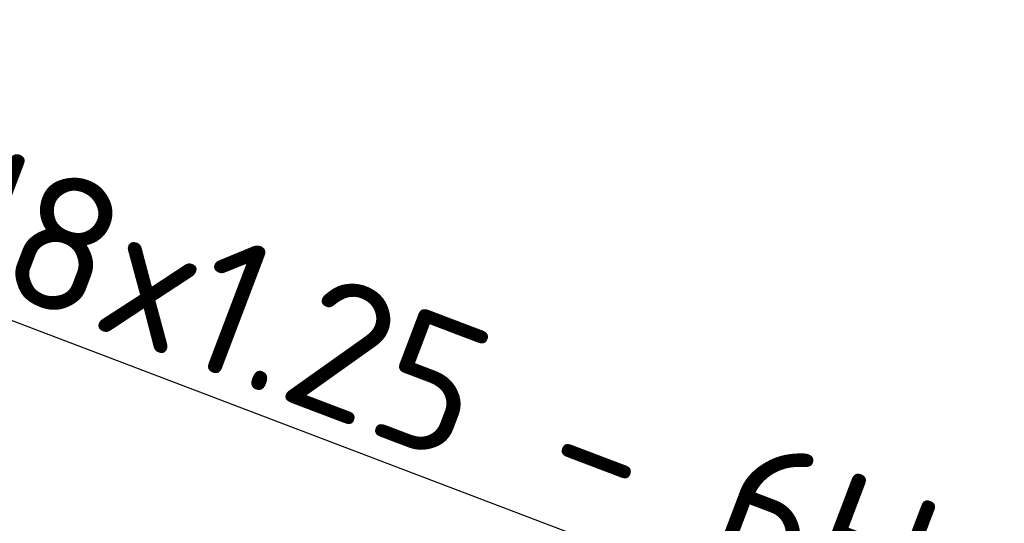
# Model space of a CAD drawing. Header units: millimetres. Extents: x 0 to 14369, y -869 to 2970.
# Tile 68 of 256: x 615 to 869, y 1789 to 1919. Entities that reach past the tile are written whole.
import ezdxf

# ---------------------------------------------------------------- set-up
doc = ezdxf.new("R2010")
doc.units = ezdxf.units.MM
doc.header["$LTSCALE"] = 10
doc.layers.add('Symbol (ISO)', color=7, linetype='Continuous', lineweight=25)
doc.styles.add('Notiztext (DIN)', font='isocpeur.ttf')
doc.dimstyles.new('Standard (DIN)$7', dxfattribs={"dimscale": 10, "dimtxt": 3.5, "dimasz": 2.5, "dimexe": 3.175, "dimexo": 0.8, "dimgap": 0.8, "dimtad": 1, "dimrnd": 1e-08, "dimzin": 0, "dimtxsty": 'Notiztext (DIN)', "dimcen": 0.09, "dimdle": 10, "dimclrd": 256, "dimclre": 256, "dimclrt": 256, "dimadec": 0, "dimazin": 0, "dimtfac": 1, "dimtmove": 0, "dimatfit": 3, "dimfxl": 1, "dimtolj": 1, "dimtzin": 0, "dimlwd": -1, "dimlwe": -1, "dimarcsym": 0})

msp = doc.modelspace()

# ---------------------------------------------------------------- texts
at = {"layer": 'Symbol (ISO)', "insert": (843.087, 1760.018), "char_height": 35, "width": 353.33604, "attachment_point": 9, "rotation": 339.19953, "line_spacing_factor": 0.6125, "style": 'Notiztext (DIN)'}
msp.add_mtext('4x M8x1.25 - 6H', dxfattribs=at)

# ---------------------------------------------------------------- leaders
at = {"layer": 'Symbol (ISO)', "annotation_type": 0, "has_hookline": 1, "hookline_direction": 1, "text_width": 343, "horizontal_direction": (0.934823, -0.355115, 0)}
msp.add_leader([(955.449, 1711.095), (841.016, 1754.565)], dimstyle='Standard (DIN)$7', override={"dimgap": 0, "dimtad": 1}, dxfattribs=at)

doc.saveas('drawing.dxf')
